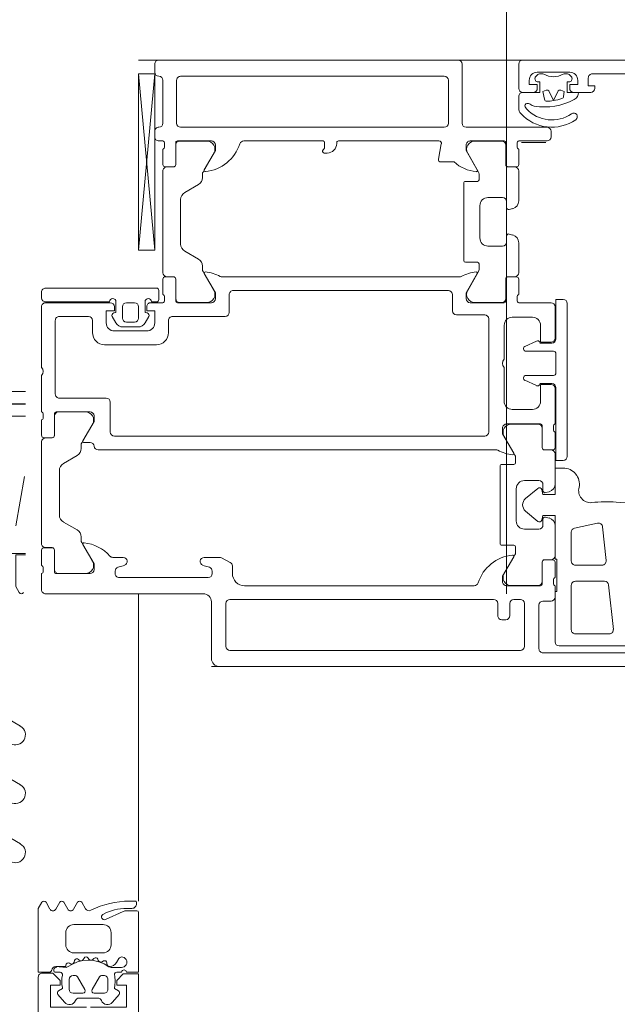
# Model space of a CAD drawing. Header units: centimetres. Extents: x -1631 to 1829, y -257 to 3158.
# Tile 53 of 128: x 337 to 344, y 1008 to 1020. Entities that reach past the tile are written whole.
import ezdxf

# ---------------------------------------------------------------- set-up
doc = ezdxf.new("R2010")
doc.units = ezdxf.units.CM
doc.linetypes.add('Dash', pattern=[60, 30, -30])
for name, color, linetype, lineweight in [('A-DETL', 90, 'Continuous', 9), ('A-DETL-GENF', 92, 'Continuous', 9), ('A-DOOR', 31, 'Continuous', 13), ('A-GLAZ-CWMG', 51, 'Continuous', 9), ('A-WALL-IDEN', 211, 'Continuous', 13)]:
    doc.layers.add(name, color=color, linetype=linetype, lineweight=lineweight)

# ---------------------------------------------------------------- blocks, each defined once
blk = doc.blocks.new('Schueco_FWS_ADS-75-SimplySmart_inw_Family-02 - FWS SI insert unit 90-2368450-5_piętro III __10_50 m_ - stan projektowany')
at = {"layer": 'A-DETL-GENF'}
for p, q in [((74.6, 0.9), (-74.6, 0.9)), ((-75.5, -6.6), (75.5, -6.6))]:
    blk.add_line(p, q, dxfattribs=at)
at = {"layer": 'A-DOOR'}
for p, q in [((68.35, 0.9), (74.5, 0.9)), ((74.6, 0.8), (74.6, 0.1)), ((70.5, 0.73), (69.21, 0.73)), ((69.45, 0.645), (70.3, 0.645)), ((70.55, 0.14), (70.55, 0.68)), ((70.73, 0.65), (70.73, 0.12)), ((74.37, 0.7), (70.78, 0.7)), ((74.42, 0.12), (74.42, 0.65)), ((70.1, 0.495), (69.68, 0.495)), ((69.63, 0.44), (69.688, -0.11)), ((70.15, -0.105), (70.15, 0.445)), ((70.91, 0.12), (70.91, 0.27)), ((70.96, 0.32), (71.01, 0.32)), ((71.06, 0.27), (71.06, 0.12)), ((70.35, -0.1), (70.35, 0.04)), ((70.4, 0.09), (70.5, 0.09)), ((70.78, 0.07), (70.86, 0.07)), ((71.11, 0.07), (74.37, 0.07)), ((70.509, -0.12), (70.509, -0.39)), ((70.95, -0.1), (70.529, -0.1)), ((70.56, -0.101), (70.894, -0.101)), ((74.19, -0.1), (71.35, -0.1)), ((74.7, 0), (76.65, 0)), ((76.7, -0.05), (76.7, -0.25)), ((69.738, -0.155), (70.1, -0.155)), ((70.35, -0.39), (70.35, -0.2)), ((70.37, -0.172), (70.37, -0.128)), ((70.51, -0.391), (70.51, -0.151)), ((75.74, -0.2), (74.64, -0.2)), ((70.1, -0.355), (69.769, -0.355)), ((70.981, -0.251), (70.847, -0.484)), ((74.34, -0.344), (74.34, -0.25)), ((74.59, -0.25), (74.59, -0.28)), ((74.625, -0.328), (74.705, -0.352)), ((75.675, -0.352), (75.755, -0.328)), ((75.79, -0.28), (75.79, -0.25)), ((76.521, -0.25), (76.1, -0.25)), ((76.156, -0.251), (76.49, -0.251)), ((76.54, -0.301), (76.54, -0.541)), ((76.541, -0.54), (76.541, -0.27)), ((76.68, -0.278), (76.68, -0.322)), ((76.7, -0.35), (76.7, -0.54)), ((69.72, -0.41), (69.764, -0.829)), ((70.15, -0.763), (70.15, -0.405)), ((70.35, -0.841), (70.35, -0.471)), ((70.479, -0.42), (70.38, -0.42)), ((70.4, -0.421), (70.48, -0.421)), ((74.476, -0.445), (74.367, -0.389)), ((74.69, -0.45), (74.499, -0.45)), ((75.817, -0.45), (75.69, -0.45)), ((76.203, -0.634), (76.069, -0.401)), ((70.84, -0.509), (70.84, -0.58)), ((70.86, -0.6), (71.01, -0.6)), ((76.57, -0.571), (76.65, -0.571)), ((76.67, -0.57), (76.571, -0.57)), ((71.03, -0.62), (71.03, -1.58)), ((76.21, -0.703), (76.21, -0.659)), ((76.7, -0.621), (76.7, -1.879)), ((69.824, -0.872), (70.11, -0.811)), ((70.5, -0.85), (70.5, -0.925)), ((70.73, -0.8), (70.55, -0.8)), ((76.43, -0.888), (76.26, -0.79)), ((70.469, -0.949), (70.424, -0.937)), ((70.564, -0.896), (70.716, -1.023)), ((70.83, -1.3), (70.83, -0.9)), ((76.48, -1.525), (76.48, -0.975)), ((70.716, -1.177), (70.564, -1.304)), ((70.424, -1.263), (70.469, -1.251)), ((70.5, -1.275), (70.5, -1.35)), ((70.35, -1.729), (70.35, -1.359)), ((70.55, -1.4), (70.73, -1.4)), ((70.2, -3.59), (70.2, -1.7)), ((70.84, -1.62), (70.84, -1.691)), ((71.01, -1.6), (70.86, -1.6)), ((76.26, -1.71), (76.43, -1.612)), ((70.35, -2), (70.35, -1.81)), ((70.38, -1.78), (70.479, -1.78)), ((70.48, -1.779), (70.4, -1.779)), ((70.509, -1.81), (70.509, -2.08)), ((70.51, -2.049), (70.51, -1.809)), ((70.847, -1.716), (70.981, -1.949)), ((71.083, -1.78), (76, -1.78)), ((76.21, -1.841), (76.21, -1.797)), ((76.069, -2.099), (76.203, -1.866)), ((76.099, -1.87), (76.176, -1.87)), ((76.65, -1.929), (76.57, -1.929)), ((76.571, -1.93), (76.67, -1.93)), ((70.37, -2.072), (70.37, -2.028)), ((71.17, -2), (71.17, -3.4)), ((75.8, -1.95), (71.22, -1.95)), ((75.85, -2.37), (75.85, -2)), ((76.54, -1.959), (76.54, -2.199)), ((76.541, -2.23), (76.541, -1.96)), ((76.7, -1.96), (76.7, -2.15)), ((70.35, -2.54), (70.35, -2.1)), ((70.529, -2.1), (70.95, -2.1)), ((70.894, -2.099), (70.56, -2.099)), ((76.68, -2.178), (76.68, -2.222)), ((70.88, -2.28), (70.63, -2.28)), ((76.1, -2.25), (76.521, -2.25)), ((76.49, -2.249), (76.156, -2.249)), ((76.7, -2.25), (76.7, -2.7)), ((70.98, -2.8), (70.98, -2.38)), ((76.48, -2.42), (75.9, -2.42)), ((76.53, -3.38), (76.53, -2.47)), ((70.39, -2.6), (70.54, -2.6)), ((70.581, -2.574), (70.723, -2.64)), ((70.74, -2.667), (70.74, -2.67)), ((70.34, -2.73), (70.34, -2.97)), ((70.71, -2.7), (70.37, -2.7)), ((76.7, -2.8), (76.7, -3.55)), ((70.98, -3.32), (70.98, -2.9)), ((70.37, -3), (70.71, -3)), ((70.74, -3.03), (70.74, -3.033)), ((70.35, -3.55), (70.35, -3.16)), ((70.54, -3.1), (70.39, -3.1)), ((70.723, -3.06), (70.581, -3.126)), ((75.28, -3.08), (75.92, -3.08)), ((75.13, -3.38), (75.13, -3.23)), ((75.8, -3.25), (75.4, -3.25)), ((76.07, -3.23), (76.07, -3.38)), ((75.419, -3.35), (75.374, -3.429)), ((75.694, -3.3), (75.506, -3.3)), ((75.65, -3.36), (75.55, -3.36)), ((75.826, -3.429), (75.781, -3.35)), ((70.63, -3.42), (70.88, -3.42)), ((71.22, -3.45), (71.57, -3.45)), ((71.62, -3.5), (71.62, -3.7)), ((74.38, -3.7), (74.38, -3.48)), ((74.43, -3.43), (75.08, -3.43)), ((75.5, -3.41), (75.5, -3.55)), ((75.7, -3.55), (75.7, -3.41)), ((76.12, -3.43), (76.48, -3.43)), ((70.8, -3.6), (70.4, -3.6)), ((70.82, -3.672), (70.82, -3.628)), ((70.959, -3.62), (70.959, -3.89)), ((70.96, -3.651), (70.96, -3.891)), ((71.4, -3.6), (70.979, -3.6)), ((71.344, -3.601), (71.01, -3.601)), ((75.021, -3.6), (74.6, -3.6)), ((74.656, -3.601), (74.99, -3.601)), ((75.04, -3.651), (75.04, -3.891)), ((75.041, -3.89), (75.041, -3.62)), ((75.18, -3.628), (75.18, -3.672)), ((75.35, -3.6), (75.2, -3.6)), ((75.25, -3.64), (75.25, -3.75)), ((75.34, -3.61), (75.28, -3.61)), ((75.55, -3.6), (75.65, -3.6)), ((76.65, -3.6), (75.85, -3.6)), ((76.65, -3.61), (75.86, -3.61)), ((70.8, -3.89), (70.8, -3.7)), ((71.297, -3.984), (71.431, -3.751)), ((71.67, -3.75), (74.33, -3.75)), ((74.703, -3.984), (74.569, -3.751)), ((75.2, -3.7), (75.2, -3.89)), ((76.7, -3.73), (76.7, -3.66)), ((75.28, -3.78), (76.65, -3.78)), ((70.8, -3.971), (70.8, -4.341)), ((70.929, -3.92), (70.83, -3.92)), ((70.93, -3.921), (70.85, -3.921)), ((71.29, -4.08), (71.29, -4.009)), ((74.467, -3.92), (71.533, -3.92)), ((74.71, -4.053), (74.71, -4.009)), ((75.07, -3.921), (75.15, -3.921)), ((75.17, -3.92), (75.071, -3.92)), ((75.2, -3.971), (75.2, -5.229)), ((71.46, -4.1), (71.31, -4.1)), ((71.48, -5.08), (71.48, -4.12)), ((74.93, -4.238), (74.76, -4.14)), ((75.3, -4.249), (75.5, -6.43)), ((70.95, -4.425), (70.95, -4.35)), ((71, -4.3), (71.18, -4.3)), ((74.98, -4.875), (74.98, -4.325)), ((70.874, -4.437), (70.919, -4.449)), ((71.28, -4.4), (71.28, -4.8)), ((70.8, -4.859), (70.8, -5.229)), ((70.919, -4.751), (70.874, -4.763)), ((70.95, -4.85), (70.95, -4.775)), ((71.18, -4.9), (71, -4.9)), ((74.76, -5.06), (74.93, -4.962)), ((71.31, -5.1), (71.46, -5.1)), ((71.29, -5.191), (71.29, -5.12)), ((71.431, -5.449), (71.297, -5.216)), ((74.569, -5.449), (74.703, -5.216)), ((74.71, -5.191), (74.71, -5.147)), ((70.8, -5.5), (70.8, -5.31)), ((70.83, -5.28), (70.929, -5.28)), ((70.85, -5.279), (70.93, -5.279)), ((70.959, -5.31), (70.959, -5.58)), ((70.96, -5.309), (70.96, -5.549)), ((71.6, -5.34), (71.764, -5.34)), ((75.04, -5.309), (75.04, -5.549)), ((75.041, -5.58), (75.041, -5.31)), ((75.15, -5.279), (75.07, -5.279)), ((75.071, -5.28), (75.17, -5.28)), ((75.2, -5.31), (75.2, -5.5)), ((71.794, -5.376), (71.757, -5.564)), ((73.17, -5.45), (73.205, -5.45)), ((70.45, -5.6), (70.8, -5.6)), ((70.765, -5.58), (70.465, -5.58)), ((70.82, -5.572), (70.82, -5.528)), ((70.979, -5.6), (71.4, -5.6)), ((71.01, -5.599), (71.344, -5.599)), ((71.786, -5.6), (73.03, -5.6)), ((73.05, -5.58), (73.05, -5.57)), ((73.22, -5.6), (74.2, -5.6)), ((74.6, -5.6), (75.021, -5.6)), ((74.99, -5.599), (74.656, -5.599)), ((75.18, -5.528), (75.18, -5.572)), ((75.2, -5.6), (75.25, -5.6)), ((70.4, -5.72), (70.4, -5.65)), ((75.3, -5.65), (75.3, -5.72)), ((71.45, -5.77), (70.45, -5.77)), ((71.5, -6.55), (71.5, -5.82)), ((71.67, -5.82), (71.67, -6.35)), ((74.98, -5.77), (71.72, -5.77)), ((75.03, -6.35), (75.03, -5.82)), ((75.2, -5.82), (75.2, -6.35)), ((69.91, -6.2), (70.12, -6.2)), ((70.62, -6.2), (70.75, -6.2)), ((70.8, -6.25), (70.8, -6.55)), ((68.6, -6.43), (69.89, -6.43)), ((70.176, -6.421), (70.152, -6.397)), ((70.17, -6.45), (70.57, -6.45)), ((70.227, -6.43), (70.197, -6.43)), ((70.543, -6.43), (70.513, -6.43)), ((70.588, -6.397), (70.564, -6.421)), ((71.72, -6.4), (74.98, -6.4)), ((75.3, -6.45), (75.3, -6.55)), ((75.25, -6.6), (71.55, -6.6))]:
    blk.add_line(p, q, dxfattribs=at)
at = {"layer": 'A-DOOR', "flags": 128}
for points in [[(70.35, 0.595), (70.35, -0.03), (70.33, -0.03), (70.33, -0.43), (70.35, -0.43), (70.35, -0.97), (70.5, -0.97), (70.516, -0.911)], [(70.862, -0.459), (71, -0.22), (71, -0.15)], [(76.05, -0.3), (76.05, -0.37), (76.188, -0.609)], [(70.516, -1.289), (70.5, -1.23), (70.35, -1.23), (70.35, -1.555), (70.25, -1.555)], [(70.25, -1.65), (70.34, -1.65), (70.34, -2.55)], [(71, -2.05), (71, -1.98), (70.862, -1.741)], [(76.188, -1.891), (76.05, -2.13), (76.05, -2.2)], [(70.53, -2.38), (70.53, -2.59), (70.4, -2.59)], [(70.34, -3.15), (70.34, -3.64), (70.25, -3.64)], [(70.4, -3.11), (70.53, -3.11), (70.53, -3.32)], [(75.3, -3.35), (75.3, -3.5), (75.4, -3.5), (75.4, -3.55)], [(75.8, -3.55), (75.8, -3.5), (75.9, -3.5), (75.9, -3.35)], [(75.392, -3.473), (75.42, -3.48), (75.42, -3.61)], [(75.78, -3.61), (75.78, -3.48), (75.808, -3.473)], [(71.312, -3.959), (71.45, -3.72), (71.45, -3.65)], [(74.55, -3.65), (74.55, -3.72), (74.688, -3.959)], [(75.5, -4.249), (75.5, -6.43), (75.3, -6.43), (75.3, -4.249), (75.5, -4.249), (75.3, -6.43)], [(71.45, -5.55), (71.45, -5.48), (71.312, -5.241)], [(74.688, -5.241), (74.55, -5.48), (74.55, -5.55)], [(73.225, -5.47), (73.225, -5.477), (73.2, -5.51), (73.2, -5.58)], [(70.8, -6.006), (70.8, -6.015), (70.8, -6.15)], [(70.75, -6.6), (62.1, -6.6), (62.1, -6.26), (62.21, -6.15), (62.27, -6.15), (62.27, -6.32)], [(70.17, -6.33), (70.2, -6.33), (70.2, -6.2), (70.06, -6.2)], [(70.75, -6.2), (70.54, -6.2), (70.54, -6.33), (70.57, -6.33)], [(69.94, -6.38), (69.94, -6.28), (69.86, -6.28), (69.86, -6.25)], [(70.17, -6.25), (70.17, -6.3), (70.07, -6.3), (70.07, -6.35)], [(70.67, -6.35), (70.67, -6.3), (70.57, -6.3), (70.57, -6.25)]]:
    blk.add_lwpolyline(points, dxfattribs=at)
for points in [[(70.28, -6.227), (70.24, -6.213), (70.246, -6.149), (70.24, -6.213)], [(70.423, -6.212), (70.37, -6.099), (70.317, -6.212), (70.37, -6.099)], [(70.483, -6.115), (70.5, -6.213), (70.46, -6.227), (70.5, -6.213)]]:
    blk.add_lwpolyline(points, close=True, dxfattribs=at)
at = {"layer": 'A-DOOR'}
for centre, radius, start, end in [((74.5, 0.8), 0.1, 360, 90), ((70.3, 0.595), 0.05, 0, 90), ((70.5, 0.68), 0.05, 360, 90), ((70.78, 0.65), 0.05, 90, 180), ((74.37, 0.65), 0.05, 0, 90), ((69.68, 0.445), 0.05, 90, 186), ((70.1, 0.445), 0.05, 360, 90), ((70.96, 0.27), 0.05, 90, 180), ((71.01, 0.27), 0.05, 360, 90), ((70.5, 0.14), 0.05, 270, 360), ((70.4, 0.04), 0.05, 90, 180), ((70.78, 0.12), 0.05, 180, 270), ((70.86, 0.12), 0.05, 270, 360), ((71.11, 0.12), 0.05, 180, 270), ((74.37, 0.12), 0.05, 270, 360), ((74.7, 0.1), 0.1, 180, 270), ((69.738, -0.105), 0.05, 186, 270), ((70.1, -0.105), 0.05, 270, 0), ((70.34, -0.128), 0.03, 360, 70.5288), ((70.529, -0.12), 0.02, 90, 180), ((70.56, -0.151), 0.05, 90, 180), ((70.894, -0.201), 0.1, 330, 90), ((70.95, -0.15), 0.05, 360, 90), ((71.35, -0.15), 0.05, 90, 162.2516), ((74.19, -0.25), 0.15, 360, 90), ((76.65, -0.05), 0.05, 360, 90), ((70.34, -0.172), 0.03, 289.4712, 360), ((70.826, 0.018), 0.5, 275.6226, 342.2516), ((74.64, -0.25), 0.05, 90, 180), ((75.74, -0.25), 0.05, 360, 90), ((69.769, -0.405), 0.05, 90, 186), ((70.1, -0.405), 0.05, 360, 90), ((74.39, -0.344), 0.05, 180, 243), ((74.64, -0.28), 0.05, 180, 253), ((74.69, -0.4), 0.05, 270, 73), ((75.69, -0.4), 0.05, 107, 270), ((75.74, -0.28), 0.05, 287, 360), ((76.1, -0.3), 0.05, 90, 180), ((76.156, -0.351), 0.1, 90, 210), ((76.49, -0.301), 0.05, 360, 90), ((76.521, -0.27), 0.02, 360, 90), ((76.71, -0.278), 0.03, 109.4712, 180), ((76.71, -0.322), 0.03, 180, 250.5288), ((70.38, -0.39), 0.03, 180, 270), ((70.4, -0.471), 0.05, 90, 180), ((70.479, -0.39), 0.03, 270, 360), ((70.48, -0.391), 0.03, 270, 360), ((70.89, -0.509), 0.05, 150, 180), ((70.874, -0.466), 0.0138, 150, 275.6226), ((74.499, -0.4), 0.05, 243, 270), ((75.817, -0.5), 0.05, 41.9139, 90), ((76.226, -0.133), 0.5, 221.9139, 264.0801), ((70.86, -0.58), 0.02, 180, 270), ((71.01, -0.62), 0.02, 360, 90), ((76.57, -0.541), 0.03, 180, 270), ((76.571, -0.54), 0.03, 180, 270), ((76.65, -0.621), 0.05, 360, 90), ((76.67, -0.54), 0.03, 270, 360), ((76.176, -0.616), 0.0138, 264.0801, 30), ((76.16, -0.659), 0.05, 0, 30), ((76.31, -0.703), 0.1, 180, 240), ((69.813, -0.823), 0.05, 186, 282), ((70.1, -0.763), 0.05, 282, 360), ((70.45, -0.841), 0.1, 180, 255), ((70.55, -0.85), 0.05, 90, 180), ((70.73, -0.9), 0.1, 360, 90), ((70.475, -0.925), 0.025, 255, 360), ((70.545, -0.919), 0.03, 50, 165.0049), ((76.38, -0.975), 0.1, 360, 60), ((69.735, 1.362), 2.5, 256.469, 266.7837), ((70.652, -1.1), 0.1, 310, 50), ((69.707, 0.863), 2, 266.7837, 275.3952), ((69.909, -1.277), 0.15, 344.3113, 95.3952), ((70.25, -1.355), 0.2, 169.3496, 270), ((70.45, -1.359), 0.1, 105, 180), ((70.475, -1.275), 0.025, 0, 105), ((70.545, -1.281), 0.03, 194.9951, 310), ((70.73, -1.3), 0.1, 270, 360), ((70.55, -1.35), 0.05, 180, 270), ((71.01, -1.58), 0.02, 270, 0), ((76.38, -1.525), 0.1, 300, 360), ((70.25, -1.7), 0.05, 90, 180), ((70.86, -1.62), 0.02, 90, 180), ((70.89, -1.691), 0.05, 180, 210), ((70.4, -1.729), 0.05, 180, 270), ((70.38, -1.81), 0.03, 90, 180), ((70.479, -1.81), 0.03, 0, 90), ((70.48, -1.809), 0.03, 0, 90), ((70.874, -1.734), 0.0138, 84.6714, 210), ((70.829, -2.218), 0.5, 62.5097, 84.6714), ((71.083, -1.73), 0.05, 242.5097, 270), ((76, -1.83), 0.05, 5.7392, 90), ((76.099, -1.82), 0.05, 185.7392, 270), ((76.31, -1.797), 0.1, 120, 180), ((76.176, -1.884), 0.0138, 330, 90), ((76.16, -1.841), 0.05, 330, 360), ((76.57, -1.959), 0.03, 90, 180), ((76.571, -1.96), 0.03, 90, 180), ((76.65, -1.879), 0.05, 270, 360), ((76.67, -1.96), 0.03, 0, 90), ((70.34, -2.028), 0.03, 360, 70.5288), ((70.56, -2.049), 0.05, 180, 270), ((70.894, -1.999), 0.1, 270, 30), ((70.95, -2.05), 0.05, 270, 0), ((71.22, -2), 0.05, 90, 180), ((75.8, -2), 0.05, 0, 90), ((70.34, -2.072), 0.03, 289.4712, 0), ((70.529, -2.08), 0.02, 180, 270), ((76.156, -2.149), 0.1, 150, 270), ((76.71, -2.178), 0.03, 109.4712, 180), ((70.63, -2.38), 0.1, 90, 180), ((70.88, -2.38), 0.1, 360, 90), ((76.1, -2.2), 0.05, 180, 270), ((76.49, -2.199), 0.05, 270, 360), ((76.521, -2.23), 0.02, 270, 360), ((76.71, -2.222), 0.03, 180, 250.5288), ((75.9, -2.37), 0.05, 180, 270), ((76.48, -2.47), 0.05, 360, 90), ((70.39, -2.55), 0.05, 180, 270), ((70.4, -2.54), 0.05, 180, 270), ((70.568, -2.601), 0.03, 65, 158.2882), ((70.71, -2.67), 0.03, 270, 0), ((70.71, -2.667), 0.03, 0, 65), ((70.37, -2.73), 0.03, 90, 180), ((70.927, -2.85), 0.0725, 316.3972, 43.6028), ((76.752, -2.75), 0.0725, 136.3972, 223.6028), ((70.37, -2.97), 0.03, 180, 270), ((70.71, -3.03), 0.03, 0, 90), ((70.71, -3.033), 0.03, 295, 0), ((70.39, -3.15), 0.05, 90, 180), ((70.4, -3.16), 0.05, 90, 180), ((70.568, -3.099), 0.03, 201.7118, 295), ((75.28, -3.23), 0.15, 90, 180), ((75.92, -3.23), 0.15, 360, 90), ((75.4, -3.35), 0.1, 90, 180), ((75.8, -3.35), 0.1, 360, 90), ((70.63, -3.32), 0.1, 180, 270), ((70.88, -3.32), 0.1, 270, 360), ((71.22, -3.4), 0.05, 180, 270), ((75.08, -3.38), 0.05, 270, 0), ((75.506, -3.4), 0.1, 90, 150), ((75.55, -3.41), 0.05, 90, 180), ((75.65, -3.41), 0.05, 0, 90), ((75.694, -3.4), 0.1, 30, 90), ((76.12, -3.38), 0.05, 180, 270), ((76.48, -3.38), 0.05, 270, 0), ((71.57, -3.5), 0.05, 0, 90), ((74.43, -3.48), 0.05, 90, 180), ((75.4, -3.444), 0.03, 150, 255), ((75.8, -3.444), 0.03, 285, 30), ((70.25, -3.59), 0.05, 180, 270), ((70.4, -3.55), 0.05, 180, 270), ((70.79, -3.628), 0.03, 0, 70.5288), ((70.979, -3.62), 0.02, 90, 180), ((71.01, -3.651), 0.05, 90, 180), ((71.344, -3.701), 0.1, 330, 90), ((71.4, -3.65), 0.05, 0, 90), ((74.6, -3.65), 0.05, 90, 180), ((74.656, -3.701), 0.1, 90, 210), ((74.99, -3.651), 0.05, 0, 90), ((75.021, -3.62), 0.02, 0, 90), ((75.21, -3.628), 0.03, 109.4712, 180), ((75.28, -3.64), 0.03, 90, 180), ((75.38, -3.61), 0.04, 180, 0), ((75.35, -3.55), 0.05, 270, 0), ((75.55, -3.55), 0.05, 180, 270), ((75.65, -3.55), 0.05, 270, 360), ((75.82, -3.61), 0.04, 180, 0), ((75.85, -3.55), 0.05, 180, 270), ((76.65, -3.55), 0.05, 270, 0), ((76.65, -3.66), 0.05, 0, 90), ((70.79, -3.672), 0.03, 289.4712, 0), ((71.67, -3.7), 0.05, 180, 270), ((74.33, -3.7), 0.05, 270, 0), ((75.21, -3.672), 0.03, 180, 250.5288), ((75.28, -3.75), 0.03, 180, 270), ((76.65, -3.73), 0.05, 270, 0), ((70.83, -3.89), 0.03, 180, 270), ((70.929, -3.89), 0.03, 270, 0), ((70.93, -3.891), 0.03, 270, 0), ((75.07, -3.891), 0.03, 180, 270), ((75.071, -3.89), 0.03, 180, 270), ((75.17, -3.89), 0.03, 270, 0), ((70.85, -3.971), 0.05, 90, 180), ((71.34, -4.009), 0.05, 150, 180), ((71.324, -3.966), 0.0138, 150, 275.3286), ((71.279, -3.482), 0.5, 275.3286, 297.4903), ((71.533, -3.97), 0.05, 90, 117.4903), ((74.467, -3.97), 0.05, 62.5097, 90), ((74.721, -3.482), 0.5, 242.5097, 264.6714), ((74.676, -3.966), 0.0138, 264.6714, 30), ((74.66, -4.009), 0.05, 0, 30), ((75.15, -3.971), 0.05, 0, 90), ((71.31, -4.08), 0.02, 180, 270), ((71.46, -4.12), 0.02, 0, 90), ((74.81, -4.053), 0.1, 180, 240), ((74.88, -4.325), 0.1, 360, 60), ((70.9, -4.341), 0.1, 180, 255), ((71, -4.35), 0.05, 90, 180), ((71.18, -4.4), 0.1, 0, 90), ((70.925, -4.425), 0.025, 255, 0), ((70.9, -4.859), 0.1, 105, 180), ((70.925, -4.775), 0.025, 0, 105), ((71, -4.85), 0.05, 180, 270), ((71.18, -4.8), 0.1, 270, 0), ((74.88, -4.875), 0.1, 300, 0), ((71.31, -5.12), 0.02, 90, 180), ((71.46, -5.08), 0.02, 270, 0), ((74.81, -5.147), 0.1, 120, 180), ((70.85, -5.229), 0.05, 180, 270), ((71.34, -5.191), 0.05, 180, 210), ((71.324, -5.234), 0.0138, 83.8593, 210), ((71.272, -5.717), 0.5, 48.9748, 83.8593), ((74.724, -5.718), 0.5, 95.6226, 162.2516), ((74.676, -5.234), 0.0138, 330, 95.6226), ((74.66, -5.191), 0.05, 330, 0), ((75.15, -5.229), 0.05, 270, 0), ((70.83, -5.31), 0.03, 90, 180), ((70.929, -5.31), 0.03, 0, 90), ((70.93, -5.309), 0.03, 0, 90), ((71.764, -5.37), 0.03, 349, 90), ((75.07, -5.309), 0.03, 90, 180), ((75.071, -5.31), 0.03, 90, 180), ((75.17, -5.31), 0.03, 0, 90), ((71.344, -5.499), 0.1, 270, 30), ((73.17, -5.57), 0.12, 90, 180), ((73.205, -5.47), 0.02, 0, 90), ((73.205, -5.477), 0.02, 315, 0), ((74.656, -5.499), 0.1, 150, 270), ((70.45, -5.65), 0.05, 90, 180), ((70.79, -5.528), 0.03, 360, 70.5288), ((70.79, -5.572), 0.03, 289.4712, 360), ((70.979, -5.58), 0.02, 180, 270), ((71.01, -5.549), 0.05, 180, 270), ((71.4, -5.55), 0.05, 270, 0), ((71.786, -5.57), 0.03, 169, 270), ((73.03, -5.58), 0.02, 270, 0), ((73.22, -5.58), 0.02, 180, 270), ((74.2, -5.55), 0.05, 270, 342.2516), ((74.6, -5.55), 0.05, 180, 270), ((74.99, -5.549), 0.05, 270, 0), ((75.021, -5.58), 0.02, 270, 0), ((75.21, -5.528), 0.03, 109.4712, 180), ((75.21, -5.572), 0.03, 180, 250.5288), ((75.25, -5.65), 0.05, 360, 90), ((70.45, -5.72), 0.05, 180, 270), ((75.25, -5.72), 0.05, 270, 0), ((70.391, -6.289), 0.519, 42.3901, 124.8585), ((71.45, -5.82), 0.05, 0, 90), ((71.72, -5.82), 0.05, 90, 180), ((74.98, -5.82), 0.05, 0, 90), ((75.25, -5.82), 0.05, 90, 180), ((70.12, -5.9), 0.045, 124.8585, 304.8585), ((70.391, -6.289), 0.429, 43.162, 124.8585), ((70.7, -6.006), 0.1, 360, 42.3901), ((70.482, -6.81), 0.79, 80.8458, 117.8642), ((70.592, -6.129), 0.1, 49.3398, 80.8458), ((70.69, -6.015), 0.05, 229.3398, 282.6892), ((70.694, -6.035), 0.03, 282.6892, 26.8893), ((70.623, -6.071), 0.11, 26.8893, 43.162), ((70.27, -6.029), 0.53, 360, 1.5104), ((69.91, -6.25), 0.05, 90, 180), ((70.16, -6.2), 0.1, 117.8642, 180), ((70.12, -6.25), 0.05, 0, 90), ((70.275, -6.152), 0.03, 107.4598, 175), ((70.275, -6.152), 0.03, 107.4598, 175), ((70.482, -6.81), 0.72, 98.9885, 107.4598), ((70.482, -6.81), 0.72, 98.9885, 107.4598), ((70.482, -6.81), 0.72, 92.4282, 98.9885), ((70.482, -6.81), 0.72, 92.4282, 98.9885), ((70.453, -6.121), 0.03, 10, 92.4282), ((70.453, -6.121), 0.03, 10, 92.4282), ((70.62, -6.25), 0.05, 90, 180), ((70.75, -6.15), 0.05, 270, 0), ((70.75, -6.25), 0.05, 0, 90), ((70.18, -6.369), 0.04, 104.4775, 225), ((70.29, -6.199), 0.03, 250, 335), ((70.29, -6.199), 0.03, 250, 335), ((70.45, -6.199), 0.03, 205, 290), ((70.45, -6.199), 0.03, 205, 290), ((70.56, -6.369), 0.04, 315, 75.5225), ((69.89, -6.38), 0.05, 270, 0), ((70.17, -6.35), 0.1, 180, 270), ((70.197, -6.4), 0.03, 225, 270), ((70.227, -6.38), 0.05, 270, 297.4893), ((70.37, -6.655), 0.26, 62.5107, 117.4893), ((70.513, -6.38), 0.05, 242.5107, 270), ((70.543, -6.4), 0.03, 270, 315), ((70.57, -6.35), 0.1, 270, 0), ((71.72, -6.35), 0.05, 180, 270), ((74.98, -6.35), 0.05, 270, 0), ((75.25, -6.35), 0.05, 180, 270), ((75.25, -6.45), 0.05, 0, 90), ((70.75, -6.55), 0.05, 270, 360), ((71.55, -6.55), 0.05, 180, 270), ((75.25, -6.55), 0.05, 270, 0)]:
    blk.add_arc(centre, radius, start, end, dxfattribs=at)
blk = doc.blocks.new('Rectangular Mullion - Schueco_FWS-50-SI_Tran_CovCap-20mm_Tran-55mm-2368447-5_piętro III __10_50 m_ - stan projektowany')
at = {"layer": 'A-GLAZ-CWMG'}
blk.add_line((338.377, 1013.376), (338.377, 1009.576), dxfattribs=at)
blk = doc.blocks.new('Rectangular Mullion - SI_CovCap-20mm_Mull-85mm-V12-5_piętro III __10_50 m_ - stan projektowany')
at = {"layer": 'A-DETL-GENF'}
for p, q in [((-1.26, 5.95), (-1.26, 4.74)), ((-2.176, 5.051), (-2.258, 4.954)), ((-1.765, 5), (-1.995, 5)), ((-1.502, 4.954), (-1.584, 5.051)), ((-2.12, 4.89), (-2.12, 4.77)), ((-1.95, 4.94), (-2.07, 4.94)), ((-2.016, 4.735), (-1.924, 4.895)), ((-1.836, 4.895), (-1.744, 4.735)), ((-1.69, 4.94), (-1.81, 4.94)), ((-1.64, 4.77), (-1.64, 4.89)), ((-2.23, 4.68), (-2.29, 4.68)), ((-2.07, 4.72), (-2.042, 4.72)), ((-1.718, 4.72), (-1.69, 4.72)), ((-1.464, 4.68), (-1.529, 4.68)), ((-2.29, 4.62), (-2.162, 4.62)), ((-2.227, 4.559), (-2.255, 4.51)), ((-2.107, 4.562), (-2.108, 4.577)), ((-2.048, 4.551), (-2.066, 4.54)), ((-1.997, 4.52), (-2.002, 4.533)), ((-1.933, 4.522), (-1.948, 4.508)), ((-1.877, 4.504), (-1.885, 4.517)), ((-1.816, 4.523), (-1.826, 4.506)), ((-1.756, 4.521), (-1.767, 4.531)), ((-1.702, 4.556), (-1.707, 4.536)), ((-1.646, 4.568), (-1.659, 4.575)), ((-1.7, 4.44), (-2.06, 4.44)), ((-2.16, 4.34), (-2.16, 4.19)), ((-1.6, 4.19), (-1.6, 4.34)), ((-2.31, 3.929), (-2.089, 4.027)), ((-2.06, 4.09), (-1.7, 4.09)), ((-2.48, 3.92), (-2.351, 3.92)), ((-1.744, 3.815), (-1.696, 3.899)), ((-1.625, 3.899), (-1.576, 3.815)), ((-1.524, 3.815), (-1.475, 3.899)), ((-1.404, 3.899), (-1.355, 3.815)), ((-2.476, 3.83), (-2.476, 3.82)), ((-2.456, 3.8), (-2.389, 3.8)), ((-2.355, 3.89), (-2.416, 3.89)), ((-1.843, 3.895), (-1.796, 3.815)), ((-0.775, 2.94), (-1.038, 3.092)), ((-0.775, 2.21), (-1.038, 2.362)), ((-0.762, 1.477), (-1.038, 1.636)), ((-1.09, -1.449), (-0.982, -0.84)), ((2.135, -2.195), (-1.1, -2.195)), ((-1.1, -2.345), (2.125, -2.345)), ((2.35, -2.5), (-1.1, -2.5))]:
    blk.add_line(p, q, dxfattribs=at)
at = {"layer": 'A-DETL-GENF', "flags": 128}
for points in [[(-1.905, 5.11), (-2.35, 5.11), (-2.35, 4.84), (-2.23, 4.84), (-2.23, 4.78), (-2.31, 4.7), (-2.5, 4.7), (-2.5, 6.379), (-2.5, 6.7)], [(-1.31, 4.69), (-1.44, 4.69), (-1.53, 4.78), (-1.53, 4.84), (-1.41, 4.84), (-1.41, 5.11), (-1.855, 5.11)], [(-2.25, 4.909), (-2.2, 4.88), (-2.2, 4.867)], [(-1.56, 4.867), (-1.56, 4.88), (-1.51, 4.909)], [(-2.35, 4.68), (-2.5, 4.68), (-2.5, 3.94)], [(-1.303, 3.815), (-1.26, 3.89), (-1.26, 4.68), (-1.395, 4.68)], [(-1.605, 4.62), (-1.475, 4.61), (-1.602, 4.61), (-1.602, 4.594)], [(-1.1, -0.48), (-0.98, -0.48), (-0.98, -0.09), (-1.023, -0.016)], [(1.244, -1.227), (1.14, -0.64), (1.25, -0.64), (1.25, -0.58), (1.17, -0.5), (-1.1, -0.5)], [(-1.1, -2.35), (2.37, -2.35), (2.37, -1.72), (2.12, -1.72), (2.12, -1.99), (1.99, -1.99), (1.99, -1.64)]]:
    blk.add_lwpolyline(points, dxfattribs=at)
at = {"layer": 'A-DETL-GENF'}
for centre, radius, start, end in [((-2.115, 5), 0.08, 22.6134, 140.0011), ((-1.995, 5.05), 0.05, 202.6202, 269.9974), ((-1.765, 5.05), 0.05, 269.9966, 337.3769), ((-1.645, 5), 0.08, 40.0008, 157.375), ((-2.235, 4.935), 0.03, 140.0081, 239.9928), ((-2.07, 4.89), 0.05, 89.9877, 180.0079), ((-1.95, 4.91), 0.03, 329.9953, 90.0042), ((-1.81, 4.91), 0.03, 89.9965, 209.9951), ((-1.69, 4.89), 0.05, 0.007, 89.9886), ((-1.525, 4.935), 0.03, 299.9961, 40.0091), ((-1.896, 4.789), 0.314, 165.4957, 194.4999), ((-2.07, 4.77), 0.05, 179.9875, 270.008), ((-1.69, 4.77), 0.05, 270.0068, 359.9887), ((-1.864, 4.789), 0.314, 346.8002, 14.4808), ((-2.32, 4.68), 0.03, 179.9978, 359.9978), ((-2.23, 4.71), 0.03, 270.903, 359.9793), ((-2.042, 4.75), 0.03, 269.9857, 330.0042), ((-1.718, 4.75), 0.03, 209.9928, 270.0084), ((-1.529, 4.71), 0.03, 166.8002, 269.9978), ((-1.483, 4.653), 0.033, 269.9978, 54.9077), ((-1.475, 4.66), 0.05, 269.9889, 352.8241), ((-1.395, 4.65), 0.03, 90.0008, 172.8093), ((-1.31, 4.74), 0.05, 270, 0), ((-2.29, 4.555), 0.065, 89.9978, 269.9978), ((-2.29, 4.53), 0.04, 269.9978, 330.004), ((-2.141, 4.509), 0.1, 90.8249, 149.9955), ((-2.162, 4.57), 0.05, 54.9199, 89.9978), ((-2.142, 4.575), 0.0339, 3.0003, 90.8195), ((-1.88, 4.971), 0.44, 234.9199, 305.839), ((-2.08, 4.564), 0.0272, 183.0125, 299.9868), ((-2.032, 4.523), 0.0316, 18.0011, 119.9907), ((-1.969, 4.529), 0.03, 197.9969, 314.9972), ((-1.911, 4.499), 0.0316, 32.9873, 135.0068), ((-1.852, 4.521), 0.03, 212.9992, 329.9975), ((-1.788, 4.507), 0.0316, 48.0004, 149.9952), ((-1.736, 4.543), 0.03, 227.9949, 345.0023), ((-1.673, 4.548), 0.03, 63.0009, 164.9963), ((-1.632, 4.594), 0.03, 243.0068, 359.9866), ((-1.605, 4.59), 0.03, 89.9978, 125.839), ((-2.06, 4.34), 0.1, 89.9978, 179.9978), ((-1.7, 4.34), 0.1, 359.9978, 89.9978), ((-2.06, 4.19), 0.1, 179.9978, 269.9978), ((-1.7, 4.19), 0.1, 269.9978, 359.9978), ((-2.075, 3.995), 0.035, 298.0726, 113.9962), ((-2.48, 3.94), 0.02, 180.0061, 269.9938), ((-2.389, 4.87), 1.07, 269.9984, 296.658), ((-2.355, 4.52), 0.63, 269.9981, 298.0699), ((-2.351, 4.02), 0.1, 270.0023, 293.9916), ((-1.886, 3.868), 0.051, 31.8047, 116.6592), ((-1.66, 3.879), 0.041, 29.9963, 149.9993), ((-1.44, 3.879), 0.041, 30.003, 149.9925), ((-2.416, 3.83), 0.06, 89.9876, 180.0101), ((-2.456, 3.82), 0.02, 179.9598, 270.0205), ((-1.77, 3.83), 0.03, 209.9942, 330.0014), ((-1.55, 3.83), 0.03, 209.9942, 330.0014), ((-1.329, 3.83), 0.03, 209.9942, 330.0014), ((-0.975, 3.2), 0.125, 60, 240), ((-0.975, 2.47), 0.125, 60, 240), ((-0.975, 1.744), 0.125, 60, 240), ((-1.049, -0.031), 0.03, 29.7965, 150.132)]:
    blk.add_arc(centre, radius, start, end, dxfattribs=at)

msp = doc.modelspace()

# ---------------------------------------------------------------- linework, layer by layer
at = {"layer": 'A-DETL', "linetype": 'Dash', "lineweight": 25}
msp.add_open_spline([(-555.623, 1472.575), (-478.908, 1472.575), (-450.623, 1472.575), (-439.123, 1472.575), (-439.123, 1461.075), (-439.123, 1432.79), (-439.123, 1329.11), (-439.123, 1326.281), (-439.123, 1289.326), (-402.167, 1289.326), (-399.339, 1289.326), (54.377, 1289.326), (347.204, 1289.326), (391.666, 1289.326), (413.877, 1267.114), (413.877, 1211.148), (413.877, 1019.9)], degree=3, knots=[0, 0, 0, 0, 1.274059, 1.834911, 2.395763, 3.964714, 5.438832, 7.007784, 7.847024, 8.686264, 14.083246, 22.278473, 30.929004, 34.961158, 36.402966, 39.45005, 39.45005, 39.45005, 39.45005], dxfattribs=at)
at = {"layer": 'A-WALL-IDEN'}
msp.add_line((342.927, 1013.376), (342.927, 1082.111), dxfattribs=at)

# ---------------------------------------------------------------- block references
at = {"layer": 'A-DOOR', "rotation": 180}
msp.add_blockref('Schueco_FWS_ADS-75-SimplySmart_inw_Family-02 - FWS SI insert unit 90-2368450-5_piętro III __10_50 m_ - stan projektowany', (413.877, 1013.376), dxfattribs=at)
at = {"layer": 'A-GLAZ-CWMG'}
msp.add_blockref('Rectangular Mullion - Schueco_FWS-50-SI_Tran_CovCap-20mm_Tran-55mm-2368447-5_piętro III __10_50 m_ - stan projektowany', (0, 0), dxfattribs=at)
at = {"layer": 'A-GLAZ-CWMG', "rotation": 180}
msp.add_blockref('Rectangular Mullion - SI_CovCap-20mm_Mull-85mm-V12-5_piętro III __10_50 m_ - stan projektowany', (335.877, 1013.376), dxfattribs=at)

doc.saveas('drawing.dxf')
